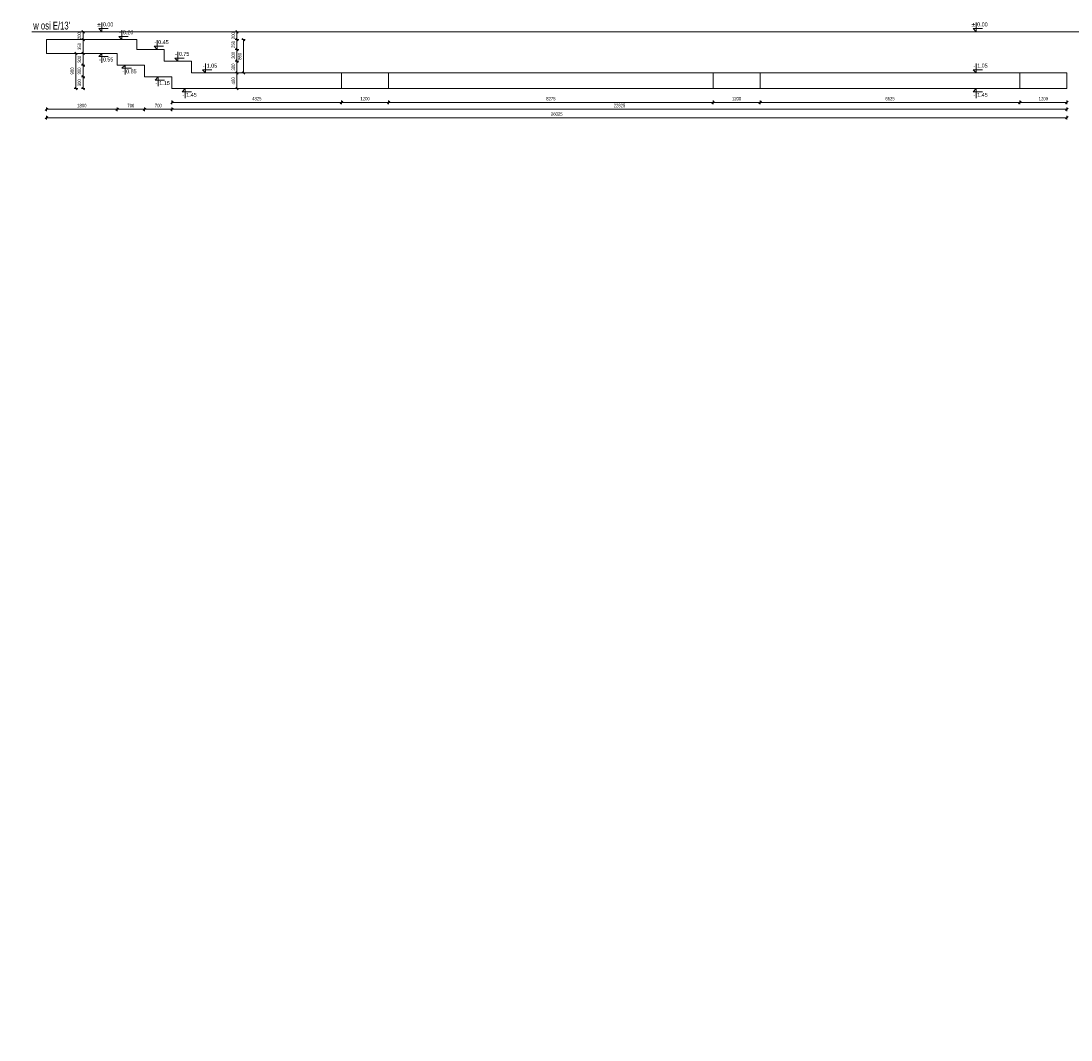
# Model space of a CAD drawing. Header units: millimetres. Extents: x -1893473 to 942156, y -568027 to 942944.
# Tile 10 of 256: x -249632 to -222852, y -248625 to -222647. Entities that reach past the tile are written whole.
import ezdxf
from ezdxf.enums import TextEntityAlignment as Align

# ---------------------------------------------------------------- set-up
doc = ezdxf.new("R2010")
doc.units = ezdxf.units.MM
doc.header["$LTSCALE"] = 0.2
doc.linetypes.add('HIDDEN', pattern=[9.525, 6.35, -3.175])
doc.layers.add('AutoCAD_Structural_Detailing_symbole graficzne', color=7, linetype='Continuous')
for name, color, linetype, lineweight in [('P-Linia4', 253, 'Continuous', 13), ('P-Opis fundamenty', 193, 'Continuous', 9), ('P-Opis ściany', 6, 'Continuous', 9), ('P-Przerywana', 13, 'HIDDEN', 18), ('P-Wymiar', 142, 'Continuous', 9)]:
    doc.layers.add(name, color=color, linetype=linetype, lineweight=lineweight)
doc.styles.add('_Fd Opis', font='arial.ttf')
doc.styles.add('ROMANS', font='arial.ttf', dxfattribs={"width": 0.7})
doc.styles.add('STYLE1', font='ARIALN.TTF')
doc.dimstyles.new('A50', dxfattribs={"dimscale": 50, "dimtxt": 1.75, "dimasz": 0.05, "dimexe": 0, "dimexo": 0, "dimgap": 1, "dimtad": 1, "dimdec": 0, "dimrnd": 1, "dimdsep": 46, "dimtxsty": 'ROMANS', "dimblk": '[[[[[[[[', "dimcen": 2, "dimdle": 2, "dimse1": 1, "dimse2": 1, "dimclrd": 256, "dimclrt": 1, "dimadec": 0, "dimazin": 0, "dimtfac": 1, "dimtdec": 0, "dimtix": 1, "dimtmove": 2, "dimatfit": 3, "dimldrblk": '[[[[[[[[', "dimfxl": 1, "dimtvp": 0.6, "dimtolj": 1, "dimlwd": -1, "dimarcsym": 0})

# ---------------------------------------------------------------- blocks, each defined once
blk = doc.blocks.new('[[[[[[[[')
at = {"layer": 'P-Wymiar'}
for p, q in [((-13, -13), (13, 13)), ((0, 0), (-5, 0)), ((0, 18), (0, -18))]:
    blk.add_line(p, q, dxfattribs=at)
blk = doc.blocks.new('*D6066')
at = {"layer": 'DEFPOINTS', "color": 0, "transparency": 16777216}
for p in [(-22630, 14136), (-20830, 14136), (-20830, 12710)]:
    blk.add_point(p, dxfattribs=at)
at = {"layer": 'P-Wymiar', "transparency": 16777216}
blk.add_line((-22627, 12710), (-20832, 12710), dxfattribs=at)
at = {"layer": 'P-Wymiar', "transparency": 16777216, "xscale": 2.5, "yscale": 2.5, "zscale": 2.5, "rotation": 180}
blk.add_blockref('[[[[[[[[', (-22630, 12710), dxfattribs=at)
at = {"layer": 'P-Wymiar', "transparency": 16777216, "xscale": 2.5, "yscale": 2.5, "zscale": 2.5}
blk.add_blockref('[[[[[[[[', (-20830, 12710), dxfattribs=at)
at = {"layer": 'P-Wymiar', "color": 1, "transparency": 16777216, "insert": (-21730, 12805), "char_height": 87.5, "attachment_point": 5, "style": 'ROMANS'}
blk.add_mtext('\\A1;1800', dxfattribs=at)
blk = doc.blocks.new('*D6067')
at = {"layer": 'DEFPOINTS', "color": 0, "transparency": 16777216}
for p in [(-20830, 14136), (-20130, 13836), (-20130, 12710)]:
    blk.add_point(p, dxfattribs=at)
at = {"layer": 'P-Wymiar', "transparency": 16777216}
blk.add_line((-20827, 12710), (-20132, 12710), dxfattribs=at)
at = {"layer": 'P-Wymiar', "transparency": 16777216, "xscale": 2.5, "yscale": 2.5, "zscale": 2.5, "rotation": 180}
blk.add_blockref('[[[[[[[[', (-20830, 12710), dxfattribs=at)
at = {"layer": 'P-Wymiar', "transparency": 16777216, "xscale": 2.5, "yscale": 2.5, "zscale": 2.5}
blk.add_blockref('[[[[[[[[', (-20130, 12710), dxfattribs=at)
at = {"layer": 'P-Wymiar', "color": 1, "transparency": 16777216, "insert": (-20480, 12805), "char_height": 87.5, "attachment_point": 5, "style": 'ROMANS'}
blk.add_mtext('\\A1;700', dxfattribs=at)
blk = doc.blocks.new('*D6068')
at = {"layer": 'DEFPOINTS', "color": 0, "transparency": 16777216}
for p in [(-20130, 13836), (-19430, 13536), (-19430, 12710)]:
    blk.add_point(p, dxfattribs=at)
at = {"layer": 'P-Wymiar', "transparency": 16777216}
blk.add_line((-20127, 12710), (-19432, 12710), dxfattribs=at)
at = {"layer": 'P-Wymiar', "transparency": 16777216, "xscale": 2.5, "yscale": 2.5, "zscale": 2.5, "rotation": 180}
blk.add_blockref('[[[[[[[[', (-20130, 12710), dxfattribs=at)
at = {"layer": 'P-Wymiar', "transparency": 16777216, "xscale": 2.5, "yscale": 2.5, "zscale": 2.5}
blk.add_blockref('[[[[[[[[', (-19430, 12710), dxfattribs=at)
at = {"layer": 'P-Wymiar', "color": 1, "transparency": 16777216, "insert": (-19780, 12805), "char_height": 87.5, "attachment_point": 5, "style": 'ROMANS'}
blk.add_mtext('\\A1;700', dxfattribs=at)
blk = doc.blocks.new('*D6069')
at = {"layer": 'DEFPOINTS', "color": 0, "transparency": 16777216}
for p in [(-19430, 13536), (3395, 13236), (3395, 12710)]:
    blk.add_point(p, dxfattribs=at)
at = {"layer": 'P-Wymiar', "transparency": 16777216}
blk.add_line((-19427, 12710), (3393, 12710), dxfattribs=at)
at = {"layer": 'P-Wymiar', "transparency": 16777216, "xscale": 2.5, "yscale": 2.5, "zscale": 2.5, "rotation": 180}
blk.add_blockref('[[[[[[[[', (-19430, 12710), dxfattribs=at)
at = {"layer": 'P-Wymiar', "transparency": 16777216, "xscale": 2.5, "yscale": 2.5, "zscale": 2.5}
blk.add_blockref('[[[[[[[[', (3395, 12710), dxfattribs=at)
at = {"layer": 'P-Wymiar', "color": 1, "transparency": 16777216, "insert": (-8017, 12805), "char_height": 87.5, "attachment_point": 5, "style": 'ROMANS'}
blk.add_mtext('\\A1;22825', dxfattribs=at)
blk = doc.blocks.new('*D6070')
at = {"layer": 'DEFPOINTS', "color": 0, "transparency": 16777216}
for p in [(2195, 13236), (3395, 13236), (2195, 12885)]:
    blk.add_point(p, dxfattribs=at)
at = {"layer": 'P-Wymiar', "transparency": 16777216}
blk.add_line((3393, 12885), (2198, 12885), dxfattribs=at)
at = {"layer": 'P-Wymiar', "transparency": 16777216, "xscale": 2.5, "yscale": 2.5, "zscale": 2.5, "rotation": 180}
blk.add_blockref('[[[[[[[[', (2195, 12885), dxfattribs=at)
at = {"layer": 'P-Wymiar', "transparency": 16777216, "xscale": 2.5, "yscale": 2.5, "zscale": 2.5}
blk.add_blockref('[[[[[[[[', (3395, 12885), dxfattribs=at)
at = {"layer": 'P-Wymiar', "color": 1, "transparency": 16777216, "insert": (2795, 12980), "char_height": 87.5, "attachment_point": 5, "style": 'ROMANS'}
blk.add_mtext('\\A1;1200', dxfattribs=at)
blk = doc.blocks.new('*D6071')
at = {"layer": 'DEFPOINTS', "color": 0, "transparency": 16777216}
for p in [(-4430, 13236), (2195, 13236), (-4430, 12885)]:
    blk.add_point(p, dxfattribs=at)
at = {"layer": 'P-Wymiar', "transparency": 16777216}
blk.add_line((2193, 12885), (-4427, 12885), dxfattribs=at)
at = {"layer": 'P-Wymiar', "transparency": 16777216, "xscale": 2.5, "yscale": 2.5, "zscale": 2.5, "rotation": 180}
blk.add_blockref('[[[[[[[[', (-4430, 12885), dxfattribs=at)
at = {"layer": 'P-Wymiar', "transparency": 16777216, "xscale": 2.5, "yscale": 2.5, "zscale": 2.5}
blk.add_blockref('[[[[[[[[', (2195, 12885), dxfattribs=at)
at = {"layer": 'P-Wymiar', "color": 1, "transparency": 16777216, "insert": (-1117, 12980), "char_height": 87.5, "attachment_point": 5, "style": 'ROMANS'}
blk.add_mtext('\\A1;6625', dxfattribs=at)
blk = doc.blocks.new('*D6072')
at = {"layer": 'DEFPOINTS', "color": 0, "transparency": 16777216}
for p in [(-5630, 13236), (-4430, 13236), (-5630, 12885)]:
    blk.add_point(p, dxfattribs=at)
at = {"layer": 'P-Wymiar', "transparency": 16777216}
blk.add_line((-4432, 12885), (-5627, 12885), dxfattribs=at)
at = {"layer": 'P-Wymiar', "transparency": 16777216, "xscale": 2.5, "yscale": 2.5, "zscale": 2.5, "rotation": 180}
blk.add_blockref('[[[[[[[[', (-5630, 12885), dxfattribs=at)
at = {"layer": 'P-Wymiar', "transparency": 16777216, "xscale": 2.5, "yscale": 2.5, "zscale": 2.5}
blk.add_blockref('[[[[[[[[', (-4430, 12885), dxfattribs=at)
at = {"layer": 'P-Wymiar', "color": 1, "transparency": 16777216, "insert": (-5030, 12980), "char_height": 87.5, "attachment_point": 5, "style": 'ROMANS'}
blk.add_mtext('\\A1;1200', dxfattribs=at)
blk = doc.blocks.new('*D6073')
at = {"layer": 'DEFPOINTS', "color": 0, "transparency": 16777216}
for p in [(-13905, 13236), (-5630, 13236), (-13905, 12885)]:
    blk.add_point(p, dxfattribs=at)
at = {"layer": 'P-Wymiar', "transparency": 16777216}
blk.add_line((-5632, 12885), (-13902, 12885), dxfattribs=at)
at = {"layer": 'P-Wymiar', "transparency": 16777216, "xscale": 2.5, "yscale": 2.5, "zscale": 2.5, "rotation": 180}
blk.add_blockref('[[[[[[[[', (-13905, 12885), dxfattribs=at)
at = {"layer": 'P-Wymiar', "transparency": 16777216, "xscale": 2.5, "yscale": 2.5, "zscale": 2.5}
blk.add_blockref('[[[[[[[[', (-5630, 12885), dxfattribs=at)
at = {"layer": 'P-Wymiar', "color": 1, "transparency": 16777216, "insert": (-9767, 12980), "char_height": 87.5, "attachment_point": 5, "style": 'ROMANS'}
blk.add_mtext('\\A1;8275', dxfattribs=at)
blk = doc.blocks.new('*D6074')
at = {"layer": 'DEFPOINTS', "color": 0, "transparency": 16777216}
for p in [(-15105, 13236), (-13905, 13236), (-15105, 12885)]:
    blk.add_point(p, dxfattribs=at)
at = {"layer": 'P-Wymiar', "transparency": 16777216}
blk.add_line((-13907, 12885), (-15102, 12885), dxfattribs=at)
at = {"layer": 'P-Wymiar', "transparency": 16777216, "xscale": 2.5, "yscale": 2.5, "zscale": 2.5, "rotation": 180}
blk.add_blockref('[[[[[[[[', (-15105, 12885), dxfattribs=at)
at = {"layer": 'P-Wymiar', "transparency": 16777216, "xscale": 2.5, "yscale": 2.5, "zscale": 2.5}
blk.add_blockref('[[[[[[[[', (-13905, 12885), dxfattribs=at)
at = {"layer": 'P-Wymiar', "color": 1, "transparency": 16777216, "insert": (-14505, 12980), "char_height": 87.5, "attachment_point": 5, "style": 'ROMANS'}
blk.add_mtext('\\A1;1200', dxfattribs=at)
blk = doc.blocks.new('*D6075')
at = {"layer": 'DEFPOINTS', "color": 0, "transparency": 16777216}
for p in [(-19430, 13236), (-15105, 13236), (-19430, 12885)]:
    blk.add_point(p, dxfattribs=at)
at = {"layer": 'P-Wymiar', "transparency": 16777216}
blk.add_line((-15107, 12885), (-19427, 12885), dxfattribs=at)
at = {"layer": 'P-Wymiar', "transparency": 16777216, "xscale": 2.5, "yscale": 2.5, "zscale": 2.5, "rotation": 180}
blk.add_blockref('[[[[[[[[', (-19430, 12885), dxfattribs=at)
at = {"layer": 'P-Wymiar', "transparency": 16777216, "xscale": 2.5, "yscale": 2.5, "zscale": 2.5}
blk.add_blockref('[[[[[[[[', (-15105, 12885), dxfattribs=at)
at = {"layer": 'P-Wymiar', "color": 1, "transparency": 16777216, "insert": (-17267, 12980), "char_height": 87.5, "attachment_point": 5, "style": 'ROMANS'}
blk.add_mtext('\\A1;4325', dxfattribs=at)
blk = doc.blocks.new('*D6076')
at = {"layer": 'DEFPOINTS', "color": 0, "transparency": 16777216}
for p in [(-22630, 14136), (3395, 13236), (3395, 12495)]:
    blk.add_point(p, dxfattribs=at)
at = {"layer": 'P-Wymiar', "transparency": 16777216}
blk.add_line((-22627, 12495), (3392, 12495), dxfattribs=at)
at = {"layer": 'P-Wymiar', "transparency": 16777216, "xscale": 2.5, "yscale": 2.5, "zscale": 2.5, "rotation": 180}
blk.add_blockref('[[[[[[[[', (-22630, 12495), dxfattribs=at)
at = {"layer": 'P-Wymiar', "transparency": 16777216, "xscale": 2.5, "yscale": 2.5, "zscale": 2.5}
blk.add_blockref('[[[[[[[[', (3395, 12495), dxfattribs=at)
at = {"layer": 'P-Wymiar', "color": 1, "transparency": 16777216, "insert": (-9617, 12589), "char_height": 87.5, "attachment_point": 5, "style": 'ROMANS'}
blk.add_mtext('\\A1;26025', dxfattribs=at)
blk = doc.blocks.new('*D6077')
at = {"layer": 'DEFPOINTS', "color": 0, "transparency": 16777216}
for p in [(-17772, 13636), (-17693, 13636), (-17693, 13236)]:
    blk.add_point(p, dxfattribs=at)
at = {"layer": 'P-Wymiar', "transparency": 16777216}
blk.add_line((-17772, 13238), (-17772, 13633), dxfattribs=at)
at = {"layer": 'P-Wymiar', "transparency": 16777216, "xscale": 2.5, "yscale": 2.5, "zscale": 2.5}
for p, rotation in [((-17772, 13636), 90), ((-17772, 13236), 270)]:
    blk.add_blockref('[[[[[[[[', p, dxfattribs=dict(at, rotation=rotation))
at = {"layer": 'P-Wymiar', "color": 1, "transparency": 16777216, "insert": (-17867, 13436), "char_height": 87.5, "attachment_point": 5, "rotation": 90, "style": 'ROMANS'}
blk.add_mtext('\\A1;400', dxfattribs=at)
blk = doc.blocks.new('*D6078')
at = {"layer": 'DEFPOINTS', "color": 0, "transparency": 16777216}
for p in [(-18930, 13936), (-17772, 13936), (-17693, 13636)]:
    blk.add_point(p, dxfattribs=at)
at = {"layer": 'P-Wymiar', "transparency": 16777216}
blk.add_line((-17772, 13638), (-17772, 13933), dxfattribs=at)
at = {"layer": 'P-Wymiar', "transparency": 16777216, "xscale": 2.5, "yscale": 2.5, "zscale": 2.5}
for p, rotation in [((-17772, 13936), 90), ((-17772, 13636), 270)]:
    blk.add_blockref('[[[[[[[[', p, dxfattribs=dict(at, rotation=rotation))
at = {"layer": 'P-Wymiar', "color": 1, "transparency": 16777216, "insert": (-17867, 13786), "char_height": 87.5, "attachment_point": 5, "rotation": 90, "style": 'ROMANS'}
blk.add_mtext('\\A1;300', dxfattribs=at)
blk = doc.blocks.new('*D6079')
at = {"layer": 'DEFPOINTS', "color": 0, "transparency": 16777216}
for p in [(-19630, 14236), (-17772, 14236), (-18930, 13936)]:
    blk.add_point(p, dxfattribs=at)
at = {"layer": 'P-Wymiar', "transparency": 16777216}
blk.add_line((-17772, 13938), (-17772, 14233), dxfattribs=at)
at = {"layer": 'P-Wymiar', "transparency": 16777216, "xscale": 2.5, "yscale": 2.5, "zscale": 2.5}
for p, rotation in [((-17772, 14236), 90), ((-17772, 13936), 270)]:
    blk.add_blockref('[[[[[[[[', p, dxfattribs=dict(at, rotation=rotation))
at = {"layer": 'P-Wymiar', "color": 1, "transparency": 16777216, "insert": (-17867, 14086), "char_height": 87.5, "attachment_point": 5, "rotation": 90, "style": 'ROMANS'}
blk.add_mtext('\\A1;300', dxfattribs=at)
blk = doc.blocks.new('*D6080')
at = {"layer": 'DEFPOINTS', "color": 0, "transparency": 16777216}
for p in [(-20330, 14486), (-17772, 14486), (-19630, 14236)]:
    blk.add_point(p, dxfattribs=at)
at = {"layer": 'P-Wymiar', "transparency": 16777216}
blk.add_line((-17772, 14238), (-17772, 14483), dxfattribs=at)
at = {"layer": 'P-Wymiar', "transparency": 16777216, "xscale": 2.5, "yscale": 2.5, "zscale": 2.5}
for p, rotation in [((-17772, 14486), 90), ((-17772, 14236), 270)]:
    blk.add_blockref('[[[[[[[[', p, dxfattribs=dict(at, rotation=rotation))
at = {"layer": 'P-Wymiar', "color": 1, "transparency": 16777216, "insert": (-17867, 14361), "char_height": 87.5, "attachment_point": 5, "rotation": 90, "style": 'ROMANS'}
blk.add_mtext('\\A1;250', dxfattribs=at)
blk = doc.blocks.new('*D6081')
at = {"layer": 'DEFPOINTS', "color": 0, "transparency": 16777216}
for p in [(-20330, 14686), (-20330, 14486), (-17772, 14686)]:
    blk.add_point(p, dxfattribs=at)
at = {"layer": 'P-Wymiar', "transparency": 16777216}
for p, q in [((-17772, 14688), (-17772, 14691)), ((-17772, 14486), (-17772, 14686)), ((-17772, 14483), (-17772, 14481))]:
    blk.add_line(p, q, dxfattribs=at)
at = {"layer": 'P-Wymiar', "transparency": 16777216, "xscale": 2.5, "yscale": 2.5, "zscale": 2.5}
for p, rotation in [((-17772, 14686), 270), ((-17772, 14486), 90)]:
    blk.add_blockref('[[[[[[[[', p, dxfattribs=dict(at, rotation=rotation))
at = {"layer": 'P-Wymiar', "color": 1, "transparency": 16777216, "insert": (-17867, 14586), "char_height": 87.5, "attachment_point": 5, "rotation": 90, "style": 'ROMANS'}
blk.add_mtext('\\A1;200', dxfattribs=at)
blk = doc.blocks.new('*D6082')
at = {"layer": 'DEFPOINTS', "color": 0, "transparency": 16777216}
for p in [(-21728, 14686), (-21728, 14486), (-21696, 14486)]:
    blk.add_point(p, dxfattribs=at)
at = {"layer": 'P-Wymiar', "transparency": 16777216}
for p, q in [((-21696, 14688), (-21696, 14691)), ((-21696, 14686), (-21696, 14486)), ((-21696, 14483), (-21696, 14481))]:
    blk.add_line(p, q, dxfattribs=at)
at = {"layer": 'P-Wymiar', "transparency": 16777216, "xscale": 2.5, "yscale": 2.5, "zscale": 2.5}
for p, rotation in [((-21696, 14686), 270), ((-21696, 14486), 90)]:
    blk.add_blockref('[[[[[[[[', p, dxfattribs=dict(at, rotation=rotation))
at = {"layer": 'P-Wymiar', "color": 1, "transparency": 16777216, "insert": (-21791, 14586), "char_height": 87.5, "attachment_point": 5, "rotation": 90, "style": 'ROMANS'}
blk.add_mtext('\\A1;200', dxfattribs=at)
blk = doc.blocks.new('*D6083')
at = {"layer": 'DEFPOINTS', "color": 0, "transparency": 16777216}
for p in [(-21728, 14486), (-21696, 14136), (-21696, 14136)]:
    blk.add_point(p, dxfattribs=at)
at = {"layer": 'P-Wymiar', "transparency": 16777216}
blk.add_line((-21696, 14483), (-21696, 14138), dxfattribs=at)
at = {"layer": 'P-Wymiar', "transparency": 16777216, "xscale": 2.5, "yscale": 2.5, "zscale": 2.5}
for p, rotation in [((-21696, 14486), 90), ((-21696, 14136), 270)]:
    blk.add_blockref('[[[[[[[[', p, dxfattribs=dict(at, rotation=rotation))
at = {"layer": 'P-Wymiar', "color": 1, "transparency": 16777216, "insert": (-21791, 14311), "char_height": 87.5, "attachment_point": 5, "rotation": 90, "style": 'ROMANS'}
blk.add_mtext('\\A1;350', dxfattribs=at)
blk = doc.blocks.new('*D6084')
at = {"layer": 'DEFPOINTS', "color": 0, "transparency": 16777216}
for p in [(-21696, 14136), (-21696, 13836), (-20830, 13836)]:
    blk.add_point(p, dxfattribs=at)
at = {"layer": 'P-Wymiar', "transparency": 16777216}
blk.add_line((-21696, 14133), (-21696, 13838), dxfattribs=at)
at = {"layer": 'P-Wymiar', "transparency": 16777216, "xscale": 2.5, "yscale": 2.5, "zscale": 2.5}
for p, rotation in [((-21696, 14136), 90), ((-21696, 13836), 270)]:
    blk.add_blockref('[[[[[[[[', p, dxfattribs=dict(at, rotation=rotation))
at = {"layer": 'P-Wymiar', "color": 1, "transparency": 16777216, "insert": (-21791, 13986), "char_height": 87.5, "attachment_point": 5, "rotation": 90, "style": 'ROMANS'}
blk.add_mtext('\\A1;300', dxfattribs=at)
blk = doc.blocks.new('*D6085')
at = {"layer": 'DEFPOINTS', "color": 0, "transparency": 16777216}
for p in [(-20830, 13836), (-21696, 13536), (-20130, 13536)]:
    blk.add_point(p, dxfattribs=at)
at = {"layer": 'P-Wymiar', "transparency": 16777216}
blk.add_line((-21696, 13833), (-21696, 13538), dxfattribs=at)
at = {"layer": 'P-Wymiar', "transparency": 16777216, "xscale": 2.5, "yscale": 2.5, "zscale": 2.5}
for p, rotation in [((-21696, 13836), 90), ((-21696, 13536), 270)]:
    blk.add_blockref('[[[[[[[[', p, dxfattribs=dict(at, rotation=rotation))
at = {"layer": 'P-Wymiar', "color": 1, "transparency": 16777216, "insert": (-21791, 13686), "char_height": 87.5, "attachment_point": 5, "rotation": 90, "style": 'ROMANS'}
blk.add_mtext('\\A1;300', dxfattribs=at)
blk = doc.blocks.new('*D6086')
at = {"layer": 'DEFPOINTS', "color": 0, "transparency": 16777216}
for p in [(-20130, 13536), (-21696, 13236), (-19430, 13236)]:
    blk.add_point(p, dxfattribs=at)
at = {"layer": 'P-Wymiar', "transparency": 16777216}
blk.add_line((-21696, 13533), (-21696, 13238), dxfattribs=at)
at = {"layer": 'P-Wymiar', "transparency": 16777216, "xscale": 2.5, "yscale": 2.5, "zscale": 2.5}
for p, rotation in [((-21696, 13536), 90), ((-21696, 13236), 270)]:
    blk.add_blockref('[[[[[[[[', p, dxfattribs=dict(at, rotation=rotation))
at = {"layer": 'P-Wymiar', "color": 1, "transparency": 16777216, "insert": (-21791, 13386), "char_height": 87.5, "attachment_point": 5, "rotation": 90, "style": 'ROMANS'}
blk.add_mtext('\\A1;300', dxfattribs=at)
blk = doc.blocks.new('*D6087')
at = {"layer": 'DEFPOINTS', "color": 0, "transparency": 16777216}
for p in [(-21879, 14136), (-21435, 14136), (-19430, 13236)]:
    blk.add_point(p, dxfattribs=at)
at = {"layer": 'P-Wymiar', "transparency": 16777216}
blk.add_line((-21879, 13238), (-21879, 14133), dxfattribs=at)
at = {"layer": 'P-Wymiar', "transparency": 16777216, "xscale": 2.5, "yscale": 2.5, "zscale": 2.5}
for p, rotation in [((-21879, 14136), 90), ((-21879, 13236), 270)]:
    blk.add_blockref('[[[[[[[[', p, dxfattribs=dict(at, rotation=rotation))
at = {"layer": 'P-Wymiar', "color": 1, "transparency": 16777216, "insert": (-21974, 13686), "char_height": 87.5, "attachment_point": 5, "rotation": 90, "style": 'ROMANS'}
blk.add_mtext('\\A1;900', dxfattribs=at)
blk = doc.blocks.new('*D6088')
at = {"layer": 'DEFPOINTS', "color": 0, "transparency": 16777216}
for p in [(-20330, 14486), (-18843, 13636), (-17606, 13636)]:
    blk.add_point(p, dxfattribs=at)
at = {"layer": 'P-Wymiar', "transparency": 16777216}
blk.add_line((-17606, 14483), (-17606, 13638), dxfattribs=at)
at = {"layer": 'P-Wymiar', "transparency": 16777216, "xscale": 2.5, "yscale": 2.5, "zscale": 2.5}
for p, rotation in [((-17606, 14486), 90), ((-17606, 13636), 270)]:
    blk.add_blockref('[[[[[[[[', p, dxfattribs=dict(at, rotation=rotation))
at = {"layer": 'P-Wymiar', "color": 1, "transparency": 16777216, "insert": (-17701, 14061), "char_height": 87.5, "attachment_point": 5, "rotation": 90, "style": 'ROMANS'}
blk.add_mtext('\\A1;850', dxfattribs=at)
blk = doc.blocks.new('A$C6E807FF6')
at = {"layer": 'AutoCAD_Structural_Detailing_symbole graficzne', "color": 1, "lineweight": 0}
for p, q in [((-21059.3, 14765.8), (-21299.3, 14765.8)), ((-21299.3, 14765.8), (-21219.3, 14685.8)), ((-21219.3, 14685.8), (-21219.3, 14925.8)), ((1239.8, 14765.8), (999.8, 14765.8)), ((999.8, 14765.8), (1079.8, 14685.8)), ((1079.8, 14685.8), (1079.8, 14925.8)), ((-21099.3, 14685.8), (-21339.3, 14685.8)), ((-20588.1, 14485.8), (-20828.1, 14485.8)), ((-20548.1, 14565.8), (-20788.1, 14565.8)), ((-20788.1, 14565.8), (-20708.1, 14485.8)), ((-20708.1, 14485.8), (-20708.1, 14725.8)), ((-19808.2, 14235.8), (-19808.2, 14475.8)), ((1199.8, 14685.8), (959.8, 14685.8)), ((-19688.2, 14235.8), (-19928.2, 14235.8)), ((-19648.2, 14315.8), (-19888.2, 14315.8)), ((-19888.2, 14315.8), (-19808.2, 14235.8)), ((-21099.3, 14135.8), (-21339.3, 14135.8)), ((-21299.3, 14055.8), (-21219.3, 14135.8)), ((-21059.3, 14055.8), (-21299.3, 14055.8)), ((-21219.3, 14135.8), (-21219.3, 13895.8)), ((-19159.9, 13935.8), (-19399.9, 13935.8)), ((-19119.9, 14015.8), (-19359.9, 14015.8)), ((-19359.9, 14015.8), (-19279.9, 13935.8)), ((-19279.9, 13935.8), (-19279.9, 14175.8)), ((-20505.3, 13835.8), (-20745.3, 13835.8)), ((-20705.3, 13755.8), (-20625.3, 13835.8)), ((-20465.3, 13755.8), (-20705.3, 13755.8)), ((-20625.3, 13835.8), (-20625.3, 13595.8)), ((-18411.6, 13715.8), (-18651.6, 13715.8)), ((-18651.6, 13715.8), (-18571.6, 13635.8)), ((-18571.6, 13635.8), (-18571.6, 13875.8)), ((1239.8, 13715.8), (999.8, 13715.8)), ((999.8, 13715.8), (1079.8, 13635.8)), ((1079.8, 13635.8), (1079.8, 13875.8)), ((-19659.9, 13535.8), (-19899.9, 13535.8)), ((-19859.9, 13455.8), (-19779.9, 13535.8)), ((-19619.9, 13455.8), (-19859.9, 13455.8)), ((-19779.9, 13535.8), (-19779.9, 13295.8)), ((-18451.6, 13635.8), (-18691.6, 13635.8)), ((1199.8, 13635.8), (959.8, 13635.8)), ((-18974.3, 13235.8), (-19214.3, 13235.8)), ((-19174.3, 13155.8), (-19094.3, 13235.8)), ((-18934.3, 13155.8), (-19174.3, 13155.8)), ((-19094.3, 13235.8), (-19094.3, 12995.8)), ((1199.8, 13235.8), (959.8, 13235.8)), ((999.8, 13155.8), (1079.8, 13235.8)), ((1239.8, 13155.8), (999.8, 13155.8)), ((1079.8, 13235.8), (1079.8, 12995.8))]:
    blk.add_line(p, q, dxfattribs=at)
at = {"layer": 'P-Opis fundamenty'}
blk.add_lwpolyline([(-23007.8, 14685.8), (3884.1, 14685.8)], dxfattribs=at)
at = {"layer": 'P-Opis fundamenty', "color": 2}
blk.add_lwpolyline([(-22629.9, 14485.8), (-20329.9, 14485.8), (-20329.9, 14235.8), (-19629.9, 14235.8), (-19629.9, 13935.8), (-18929.9, 13935.8), (-18929.9, 13635.8), (3395, 13635.8)], dxfattribs=at)
at = {"layer": 'P-Opis fundamenty', "color": 1}
for points in [[(-20829.9, 14135.8), (-22629.9, 14135.8), (-22629.9, 14485.8)], [(-20829.9, 14135.8), (-20829.9, 13835.8), (-20129.9, 13835.8), (-20129.9, 13535.8), (-19429.9, 13535.8), (-19429.9, 13235.8), (3395, 13235.8), (3395, 13635.8)]]:
    blk.add_lwpolyline(points, dxfattribs=at)
at = {"layer": 'P-Przerywana'}
for points in [[(-15105, 13235.8), (-13905, 13235.8), (-13905, 13635.8), (-15105, 13635.8)], [(-5630, 13235.8), (-4430, 13235.8), (-4430, 13635.8), (-5630, 13635.8)], [(2195, 13235.8), (3395, 13235.8), (3395, 13635.8), (2195, 13635.8)]]:
    blk.add_lwpolyline(points, close=True, dxfattribs=at)
at = {"layer": 'AutoCAD_Structural_Detailing_symbole graficzne', "color": 2, "style": 'STYLE1'}
for s, p in [('±', (-21245.9, 14792.4)), ('±', (1053.1, 14792.4)), ('-', (-20734.8, 14592.4)), ('-', (-19834.9, 14342.4)), ('-', (-19306.6, 14042.4)), ('-', (-18598.2, 13742.4)), ('-', (1053.1, 13742.4))]:
    blk.add_text(s, height=100, dxfattribs=at).set_placement(p, align=Align.BOTTOM_RIGHT)
for s, p in [('0.00 ', (-21192.6, 14792.4)), ('0.00 ', (1106.4, 14792.4)), ('0.20 ', (-20681.5, 14592.4)), ('0.45 ', (-19781.5, 14342.4)), ('0.75 ', (-19253.3, 14042.4)), ('1.05 ', (-18544.9, 13742.4)), ('1.05 ', (1106.4, 13742.4))]:
    blk.add_text(s, height=100, dxfattribs=at).set_placement(p, align=Align.BOTTOM_LEFT)
for p in [(-21245.9, 14029.1), (-20652, 13729.1), (-19806.6, 13429.1), (-19121, 13129.1), (1053.1, 13129.1)]:
    blk.add_text('-', height=100, dxfattribs=at).set_placement(p, align=Align.TOP_RIGHT)
for s, p in [('0.55 ', (-21192.6, 14029.1)), ('0.85 ', (-20598.7, 13729.1)), ('1.15 ', (-19753.3, 13429.1)), ('1.45 ', (-19067.6, 13129.1)), ('1.45 ', (1106.4, 13129.1))]:
    blk.add_text(s, height=100, dxfattribs=at).set_placement(p, align=Align.TOP_LEFT)
at = {"layer": 'P-Linia4', "color": 6, "lineweight": 30, "insert": (-22968.9, 14944), "char_height": 200, "attachment_point": 1, "style": 'ROMANS'}
blk.add_mtext_dynamic_manual_height_columns("w osi E/13'", width=1808.888, gutter_width=62.5, heights=[0], dxfattribs=at)
at = {"layer": 'P-Wymiar'}
for base, p1, p2, picture, middle in [((-21696.3, 14485.8), (-21728.3, 14685.8), (-21728.3, 14485.8), '*D6082', (-21791, 14585.8)), ((-21696.3, 14135.8), (-21728.3, 14485.8), (-21696.3, 14135.8), '*D6083', (-21791, 14310.8)), ((-17771.8, 14685.8), (-20329.9, 14485.8), (-20329.9, 14685.8), '*D6081', (-17866.5, 14585.8)), ((-17771.8, 14485.8), (-19629.9, 14235.8), (-20329.9, 14485.8), '*D6080', (-17866.5, 14360.8)), ((-17606, 13635.8), (-20329.9, 14485.8), (-18843, 13635.8), '*D6088', (-17700.7, 14060.8)), ((-17771.8, 14235.8), (-18929.9, 13935.8), (-19629.9, 14235.8), '*D6079', (-17866.5, 14085.8)), ((-21879.1, 14135.8), (-19429.9, 13235.8), (-21435.3, 14135.8), '*D6087', (-21973.8, 13685.8)), ((-21696.3, 13835.8), (-21696.3, 14135.8), (-20829.9, 13835.8), '*D6084', (-21791, 13985.8)), ((-17771.8, 13935.8), (-17693, 13635.8), (-18929.9, 13935.8), '*D6078', (-17866.5, 13785.8)), ((-21696.3, 13535.8), (-20829.9, 13835.8), (-20129.9, 13535.8), '*D6085', (-21791, 13685.8)), ((-17771.8, 13635.8), (-17693, 13235.8), (-17693, 13635.8), '*D6077', (-17866.5, 13435.8)), ((-21696.3, 13235.8), (-20129.9, 13535.8), (-19429.9, 13235.8), '*D6086', (-21791, 13385.8))]:
    dim = blk.add_linear_dim(base=base, p1=p1, p2=p2, angle=90, dimstyle='A50', dxfattribs=at)
    dim.commit()
    dim.dimension.update_dxf_attribs({"geometry": picture, "text_midpoint": middle})
for base, p1, p2, picture, middle in [((-20829.9, 12709.9), (-22629.9, 14135.8), (-20829.9, 14135.8), '*D6066', (-21729.9, 12804.6)), ((3395, 12494.7), (-22629.9, 14135.8), (3395, 13235.8), '*D6076', (-9617.5, 12589.3)), ((-20129.9, 12709.9), (-20829.9, 14135.8), (-20129.9, 13835.8), '*D6067', (-20479.9, 12804.6)), ((-19429.9, 12709.9), (-20129.9, 13835.8), (-19429.9, 13535.8), '*D6068', (-19779.9, 12804.6))]:
    dim = blk.add_linear_dim(base=base, p1=p1, p2=p2, dimstyle='A50', dxfattribs=at)
    dim.commit()
    dim.dimension.update_dxf_attribs({"geometry": picture, "text_midpoint": middle})
dim = blk.add_linear_dim(base=(3395, 12709.9), p1=(-19429.9, 13535.8), p2=(3395, 13235.8), dimstyle='A50', override={"dimtmove": 0}, dxfattribs=at)
dim.commit()
dim.dimension.update_dxf_attribs({"geometry": '*D6069', "text_midpoint": (-8017.5, 12804.6)})
for base, p1, p2, picture, middle in [((-19429.9, 12884.9), (-15105, 13235.8), (-19429.9, 13235.8), '*D6075', (-17267.5, 12884.9)), ((-15105, 12884.9), (-13905, 13235.8), (-15105, 13235.8), '*D6074', (-14505, 12884.9)), ((-13905, 12884.9), (-5630, 13235.8), (-13905, 13235.8), '*D6073', (-9767.5, 12884.9)), ((-5630, 12884.9), (-4430, 13235.8), (-5630, 13235.8), '*D6072', (-5030, 12884.9)), ((-4430, 12884.9), (2195, 13235.8), (-4430, 13235.8), '*D6071', (-1117.5, 12884.9)), ((2195, 12884.9), (3395, 13235.8), (2195, 13235.8), '*D6070', (2795, 12884.9))]:
    dim = blk.add_linear_dim(base=base, p1=p1, p2=p2, dimstyle='A50', override={"dimtmove": 0}, dxfattribs=at)
    dim.commit()
    dim.dimension.update_dxf_attribs({"geometry": picture, "text_midpoint": middle, "dimtype": 128})

msp = doc.modelspace()

# ---------------------------------------------------------------- block references
at = {"layer": 'P-Wymiar'}
msp.add_blockref('A$C6E807FF6', (-226351.07109, -237607.83974), dxfattribs=at)

# ---------------------------------------------------------------- texts
at = {"layer": 'P-Opis ściany', "color": 212, "lineweight": 13, "true_color": 0xd100d1, "char_height": 160, "attachment_point": 4, "rotation": 359.999998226, "style": '_Fd Opis'}
for insert in [(-7742.7086, -242170.77047), (82338.5033, -242140.76819), (90736.19656, -242170.77047), (29229.86989, -242489.87673), (82466.67999, -245772.44577), (88046.67128, -248360.8152)]:
    msp.add_mtext('\\pi-2007.8;{\\W0.8;Nie wystawiać starterów -\\P\\pi-1214.7;otwór drzwiowy}', dxfattribs=dict(at, insert=insert))

doc.saveas('drawing.dxf')
